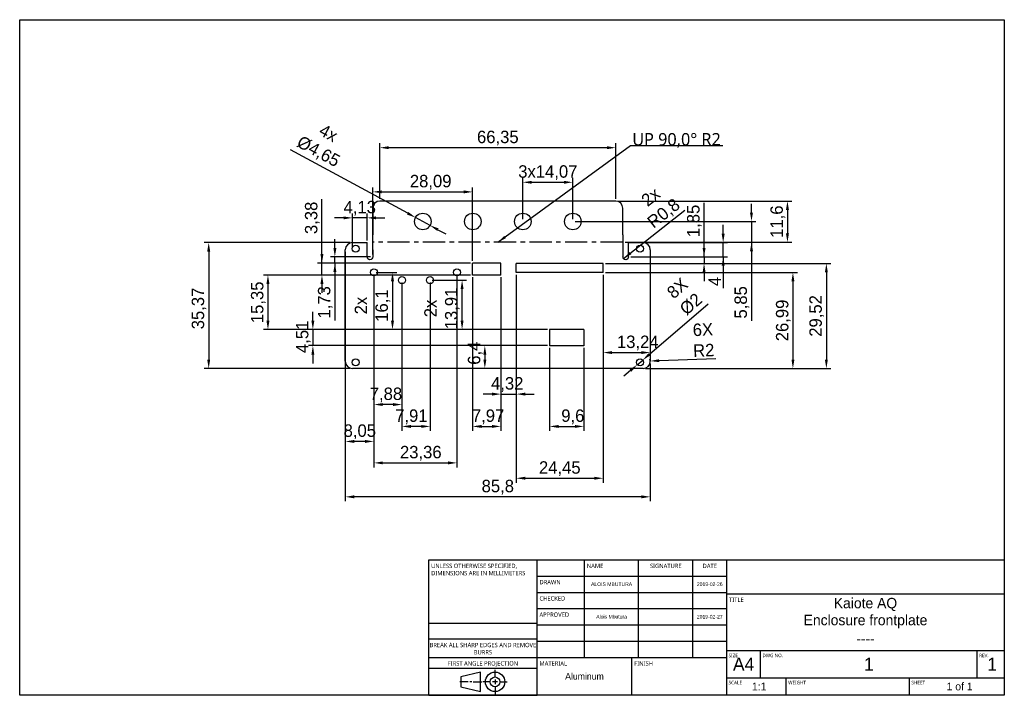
# Model space of a CAD drawing. Extents: x 20 to 297, y 10 to 200.
import ezdxf

# ---------------------------------------------------------------- set-up
doc = ezdxf.new("R2010")
doc.units = 0
doc.header["$LTSCALE"] = 12.7
doc.linetypes.add('CENTER', pattern=[0.787402, 0.492126, -0.098425, 0.098425, -0.098425])
doc.layers.get('DEFPOINTS').update_dxf_attribs({"linetype": 'CONTINUOUS'})
for name, color, linetype in [('ANNOTATION_LINES', 7, 'CONTINUOUS'), ('ANNOTATION_TEXT', 7, 'CONTINUOUS'), ('BORDER_FRAME', 7, 'CONTINUOUS'), ('SHEETMETAL_BEND_LINES_UP', 7, 'CENTER'), ('TITLE_BLOCK', 7, 'CONTINUOUS'), ('VISIBLE', 7, 'CONTINUOUS')]:
    doc.layers.add(name, color=color, linetype=linetype)
doc.styles.add('ONSHAPE-STANDARD', font='NotoSans-Regular.ttf')
doc.styles.add('ONSHAPE-STANDARD-DIMENSION', font='txt')
doc.styles.add('ONSHAPE-STANDARD-FIELDS', font='txt')
doc.dimstyles.new('ONSHAPE-ISO-25$0', dxfattribs={"dimtxt": 3.5, "dimasz": 2.5, "dimexe": 1.25, "dimexo": 0.625, "dimtad": 1, "dimtxsty": 'ONSHAPE-STANDARD-DIMENSION', "dimcen": 2.5, "dimclrd": 7, "dimclre": 7, "dimclrt": 7, "dimadec": 1, "dimazin": 3, "dimtfac": 1, "dimtmove": 0, "dimatfit": 3})
doc.dimstyles.new('ONSHAPE-ISO-25$3', dxfattribs={"dimtxt": 3.5, "dimasz": 2.5, "dimexe": 1.25, "dimexo": 0.625, "dimtad": 1, "dimtxsty": 'ONSHAPE-STANDARD-DIMENSION', "dimcen": 0, "dimclrd": 7, "dimclre": 7, "dimclrt": 7, "dimadec": 1, "dimazin": 3, "dimtfac": 1, "dimtmove": 0, "dimatfit": 3})
doc.dimstyles.new('ONSHAPE-ISO-25$4', dxfattribs={"dimtxt": 3.5, "dimasz": 2.5, "dimexe": 1.25, "dimexo": 0.625, "dimtad": 1, "dimtxsty": 'ONSHAPE-STANDARD-DIMENSION', "dimcen": 0, "dimclrd": 7, "dimclre": 7, "dimclrt": 7, "dimadec": 1, "dimazin": 3, "dimtfac": 1, "dimtmove": 0, "dimatfit": 3})
doc.dimstyles.new('ONSHAPE-ISO-25$7', dxfattribs={"dimtxt": 3.5, "dimasz": 2.5, "dimexe": 1.25, "dimexo": 0.625, "dimtad": 1, "dimtxsty": 'ONSHAPE-STANDARD-DIMENSION', "dimcen": 2.5, "dimclrd": 7, "dimclre": 7, "dimclrt": 7, "dimadec": 1, "dimazin": 3, "dimtfac": 1, "dimtmove": 0, "dimatfit": 3})

# ---------------------------------------------------------------- blocks, each defined once
blk = doc.blocks.new('*D1')
at = {"layer": 'ANNOTATION_TEXT', "color": 7}
for p, q in [((169.09, 107.7), (169.09, 84.37)), ((178.68, 107.7), (178.68, 84.37)), ((171.59, 85.62), (176.18, 85.62))]:
    blk.add_line(p, q, dxfattribs=at)
for points in [[(171.59, 86.03), (171.59, 85.2), (169.09, 85.62)], [(176.18, 85.2), (176.18, 86.03), (178.68, 85.62)]]:
    blk.add_solid(points, dxfattribs=at)
at = {"layer": 'DEFPOINTS', "color": 0}
for p in [(169.09, 108.33), (178.68, 108.33), (178.68, 85.62)]:
    blk.add_point(p, dxfattribs=at)
at = {"layer": 'ANNOTATION_TEXT', "color": 7, "insert": (175.61, 88.32), "char_height": 3.5, "attachment_point": 5, "style": 'ONSHAPE-STANDARD-DIMENSION'}
blk.add_mtext('9,6', dxfattribs=at)
blk = doc.blocks.new('*D2')
at = {"layer": 'ANNOTATION_TEXT', "color": 7}
for p, q in [((159.71, 128.29), (159.71, 69.79)), ((184.17, 128.29), (184.17, 69.79)), ((162.21, 71.04), (181.67, 71.04))]:
    blk.add_line(p, q, dxfattribs=at)
for points in [[(162.21, 71.46), (162.21, 70.63), (159.71, 71.04)], [(181.67, 70.63), (181.67, 71.46), (184.17, 71.04)]]:
    blk.add_solid(points, dxfattribs=at)
at = {"layer": 'DEFPOINTS', "color": 0}
for p in [(159.71, 128.91), (184.17, 128.91), (184.17, 71.04)]:
    blk.add_point(p, dxfattribs=at)
at = {"layer": 'ANNOTATION_TEXT', "color": 7, "insert": (171.94, 73.75), "char_height": 3.5, "attachment_point": 5, "style": 'ONSHAPE-STANDARD-DIMENSION'}
blk.add_mtext('24,45', dxfattribs=at)
blk = doc.blocks.new('*D3')
at = {"layer": 'ANNOTATION_TEXT', "color": 7}
for p, q in [((147.42, 127.56), (147.42, 84.37)), ((155.39, 127.56), (155.39, 84.37)), ((149.92, 85.62), (152.89, 85.62))]:
    blk.add_line(p, q, dxfattribs=at)
for points in [[(149.92, 86.03), (149.92, 85.2), (147.42, 85.62)], [(152.89, 85.2), (152.89, 86.03), (155.39, 85.62)]]:
    blk.add_solid(points, dxfattribs=at)
at = {"layer": 'DEFPOINTS', "color": 0}
for p in [(147.42, 128.19), (155.39, 128.19), (155.39, 85.62)]:
    blk.add_point(p, dxfattribs=at)
at = {"layer": 'ANNOTATION_TEXT', "color": 7, "insert": (151.78, 88.32), "char_height": 3.5, "attachment_point": 5, "style": 'ONSHAPE-STANDARD-DIMENSION'}
blk.add_mtext('7,97', dxfattribs=at)
blk = doc.blocks.new('*D4')
at = {"layer": 'ANNOTATION_TEXT', "color": 7}
for p, q in [((111.61, 103.3), (111.61, 64.57)), ((197.41, 103.3), (197.41, 64.57)), ((194.91, 65.82), (114.11, 65.82))]:
    blk.add_line(p, q, dxfattribs=at)
for points in [[(114.11, 66.24), (114.11, 65.4), (111.61, 65.82)], [(194.91, 65.4), (194.91, 66.24), (197.41, 65.82)]]:
    blk.add_solid(points, dxfattribs=at)
at = {"layer": 'DEFPOINTS', "color": 0}
for p in [(111.61, 103.93), (197.41, 103.93), (111.61, 65.82)]:
    blk.add_point(p, dxfattribs=at)
at = {"layer": 'ANNOTATION_TEXT', "color": 7, "insert": (154.51, 68.53), "char_height": 3.5, "attachment_point": 5, "style": 'ONSHAPE-STANDARD-DIMENSION'}
blk.add_mtext('85,8', dxfattribs=at)
blk = doc.blocks.new('*D5')
at = {"layer": 'ANNOTATION_TEXT', "color": 7}
for p, q in [((197.17, 105.91), (213.69, 120.05)), ((193.75, 102.98), (195.27, 104.28)), ((191.85, 101.35), (189.95, 99.73))]:
    blk.add_line(p, q, dxfattribs=at)
for points in [[(196.9, 106.22), (197.44, 105.59), (195.27, 104.28)], [(192.12, 101.04), (191.58, 101.67), (193.75, 102.98)]]:
    blk.add_solid(points, dxfattribs=at)
at = {"layer": 'DEFPOINTS', "color": 0}
for p in [(193.75, 102.98), (195.27, 104.28)]:
    blk.add_point(p, dxfattribs=at)
at = {"layer": 'ANNOTATION_TEXT', "color": 7, "insert": (206.95, 122.23), "char_height": 3.5, "attachment_point": 5, "rotation": 40.5843, "style": 'ONSHAPE-STANDARD-DIMENSION'}
blk.add_mtext('8X\\P%%c2', dxfattribs=at)
blk = doc.blocks.new('*D6')
at = {"layer": 'ANNOTATION_TEXT', "color": 7}
blk.add_line((199.91, 104.11), (215.84, 104.75), dxfattribs=at)
blk.add_arc((195.41, 103.93), 2, 0, 17.3489, dxfattribs=at)
blk.add_solid([(199.89, 104.53), (199.92, 103.69), (197.41, 104.01)], dxfattribs=at)
at = {"layer": 'DEFPOINTS', "color": 0}
for p in [(195.41, 103.93), (197.41, 104.01)]:
    blk.add_point(p, dxfattribs=at)
at = {"layer": 'ANNOTATION_TEXT', "color": 7, "insert": (212.32, 109.94), "char_height": 3.5, "attachment_point": 5, "rotation": 2.3058, "style": 'ONSHAPE-STANDARD-DIMENSION'}
blk.add_mtext('6X\\PR2', dxfattribs=at)
blk = doc.blocks.new('*D7')
at = {"layer": 'ANNOTATION_TEXT', "color": 7}
for p, q in [((105.03, 131.57), (105.03, 149.5)), ((105.03, 134.07), (105.03, 136.57)), ((146.8, 131.57), (103.78, 131.57)), ((105.03, 128.19), (105.03, 131.57)), ((146.8, 128.19), (103.78, 128.19)), ((105.03, 125.69), (105.03, 123.19))]:
    blk.add_line(p, q, dxfattribs=at)
for points in [[(104.62, 134.07), (105.45, 134.07), (105.03, 131.57)], [(105.45, 125.69), (104.62, 125.69), (105.03, 128.19)]]:
    blk.add_solid(points, dxfattribs=at)
at = {"layer": 'DEFPOINTS', "color": 0}
for p in [(105.03, 131.57), (147.42, 131.57), (147.42, 128.19)]:
    blk.add_point(p, dxfattribs=at)
at = {"layer": 'ANNOTATION_TEXT', "color": 7, "insert": (102.32, 144.27), "char_height": 3.5, "attachment_point": 5, "rotation": 90, "style": 'ONSHAPE-STANDARD-DIMENSION'}
blk.add_mtext('3,38', dxfattribs=at)
blk = doc.blocks.new('*D8')
at = {"layer": 'ANNOTATION_TEXT', "color": 7}
for p, q in [((112.99, 137.3), (71.92, 137.3)), ((73.17, 134.8), (73.17, 104.43)), ((112.99, 101.93), (71.92, 101.93))]:
    blk.add_line(p, q, dxfattribs=at)
for points in [[(73.59, 134.8), (72.75, 134.8), (73.17, 137.3)], [(72.75, 104.43), (73.59, 104.43), (73.17, 101.93)]]:
    blk.add_solid(points, dxfattribs=at)
at = {"layer": 'DEFPOINTS', "color": 0}
for p in [(113.61, 137.3), (73.17, 101.93), (113.61, 101.93)]:
    blk.add_point(p, dxfattribs=at)
at = {"layer": 'ANNOTATION_TEXT', "color": 7, "insert": (70.46, 118.78), "char_height": 3.5, "attachment_point": 5, "rotation": 90, "style": 'ONSHAPE-STANDARD-DIMENSION'}
blk.add_mtext('35,37', dxfattribs=at)
blk = doc.blocks.new('*D9')
at = {"layer": 'ANNOTATION_TEXT', "color": 7}
for p, q in [((121.34, 149.63), (121.34, 165.25)), ((185.18, 164), (123.84, 164)), ((187.68, 149.63), (187.68, 165.25))]:
    blk.add_line(p, q, dxfattribs=at)
for points in [[(123.84, 164.42), (123.84, 163.59), (121.34, 164)], [(185.18, 163.59), (185.18, 164.42), (187.68, 164)]]:
    blk.add_solid(points, dxfattribs=at)
at = {"layer": 'DEFPOINTS', "color": 0}
for p in [(121.34, 164), (121.34, 149), (187.68, 149)]:
    blk.add_point(p, dxfattribs=at)
at = {"layer": 'ANNOTATION_TEXT', "color": 7, "insert": (154.51, 166.71), "char_height": 3.5, "attachment_point": 5, "style": 'ONSHAPE-STANDARD-DIMENSION'}
blk.add_mtext('66,35', dxfattribs=at)
blk = doc.blocks.new('*D10')
at = {"layer": 'ANNOTATION_TEXT', "color": 7}
for p, q in [((129.16, 145.55), (96.2, 163.41)), ((135.45, 142.14), (131.36, 144.36)), ((137.65, 140.95), (139.85, 139.76))]:
    blk.add_line(p, q, dxfattribs=at)
for points in [[(128.97, 145.18), (129.36, 145.92), (131.36, 144.36)], [(137.85, 141.32), (137.45, 140.59), (135.45, 142.14)]]:
    blk.add_solid(points, dxfattribs=at)
at = {"layer": 'DEFPOINTS', "color": 0}
for p in [(131.36, 144.36), (135.45, 142.14)]:
    blk.add_point(p, dxfattribs=at)
at = {"layer": 'ANNOTATION_TEXT', "color": 7, "insert": (105.34, 165.3), "char_height": 3.5, "attachment_point": 5, "rotation": 331.5415, "style": 'ONSHAPE-STANDARD-DIMENSION'}
blk.add_mtext('4x\\P%%c4,65', dxfattribs=at)
blk = doc.blocks.new('*D11')
at = {"layer": 'ANNOTATION_TEXT', "color": 7}
for p, q in [((188.31, 149), (237.24, 149)), ((235.99, 146.5), (235.99, 139.9)), ((190.31, 137.4), (237.24, 137.4))]:
    blk.add_line(p, q, dxfattribs=at)
for points in [[(236.41, 146.5), (235.58, 146.5), (235.99, 149)], [(235.58, 139.9), (236.41, 139.9), (235.99, 137.4)]]:
    blk.add_solid(points, dxfattribs=at)
at = {"layer": 'DEFPOINTS', "color": 0}
for p in [(187.68, 149), (189.68, 137.4), (235.99, 137.4)]:
    blk.add_point(p, dxfattribs=at)
at = {"layer": 'ANNOTATION_TEXT', "color": 7, "insert": (233.28, 143.2), "char_height": 3.5, "attachment_point": 5, "rotation": 90, "style": 'ONSHAPE-STANDARD-DIMENSION'}
blk.add_mtext('11,6', dxfattribs=at)
blk = doc.blocks.new('*D12')
at = {"layer": 'ANNOTATION_TEXT', "color": 7}
for p, q in [((102.48, 115.34), (102.48, 117.84)), ((168.46, 112.84), (101.23, 112.84)), ((102.48, 112.84), (102.48, 108.33)), ((168.46, 108.33), (101.23, 108.33)), ((102.48, 105.83), (102.48, 103.33))]:
    blk.add_line(p, q, dxfattribs=at)
for points in [[(102.06, 115.34), (102.89, 115.34), (102.48, 112.84)], [(102.89, 105.83), (102.06, 105.83), (102.48, 108.33)]]:
    blk.add_solid(points, dxfattribs=at)
at = {"layer": 'DEFPOINTS', "color": 0}
for p in [(169.09, 112.84), (102.48, 108.33), (169.09, 108.33)]:
    blk.add_point(p, dxfattribs=at)
at = {"layer": 'ANNOTATION_TEXT', "color": 7, "insert": (99.79, 110.81), "char_height": 3.5, "attachment_point": 5, "rotation": 90, "style": 'ONSHAPE-STANDARD-DIMENSION'}
blk.add_mtext('4,51', dxfattribs=at)
blk = doc.blocks.new('*D13')
at = {"layer": 'ANNOTATION_TEXT', "color": 7}
for p, q in [((217.91, 139.8), (217.91, 142.3)), ((191.9, 137.3), (219.16, 137.3)), ((217.91, 133.3), (217.91, 137.3)), ((191.9, 133.3), (219.16, 133.3)), ((217.91, 133.3), (217.91, 124.46)), ((217.91, 130.8), (217.91, 128.3))]:
    blk.add_line(p, q, dxfattribs=at)
for points in [[(217.49, 139.8), (218.33, 139.8), (217.91, 137.3)], [(218.33, 130.8), (217.49, 130.8), (217.91, 133.3)]]:
    blk.add_solid(points, dxfattribs=at)
at = {"layer": 'DEFPOINTS', "color": 0}
for p in [(191.28, 137.3), (217.91, 137.3), (191.28, 133.3)]:
    blk.add_point(p, dxfattribs=at)
at = {"layer": 'ANNOTATION_TEXT', "color": 7, "insert": (215.53, 126.38), "char_height": 3.5, "attachment_point": 5, "rotation": 90, "style": 'ONSHAPE-STANDARD-DIMENSION'}
blk.add_mtext('4', dxfattribs=at)
blk = doc.blocks.new('*D14')
at = {"layer": 'ANNOTATION_TEXT', "color": 7}
blk.add_line((189.86, 132.8), (207.11, 146.44), dxfattribs=at)
blk.add_solid([(191.56, 134.68), (192.08, 134.03), (189.86, 132.8)], dxfattribs=at)
at = {"layer": 'DEFPOINTS', "color": 0}
for p in [(190.48, 133.3), (189.86, 132.8)]:
    blk.add_point(p, dxfattribs=at)
at = {"layer": 'ANNOTATION_TEXT', "color": 7, "insert": (199.51, 147.63), "char_height": 3.5, "attachment_point": 5, "rotation": 38.3271, "style": 'ONSHAPE-STANDARD-DIMENSION'}
blk.add_mtext('2x\\PR0,8', dxfattribs=at)
blk = doc.blocks.new('*D15')
at = {"layer": 'ANNOTATION_TEXT', "color": 7}
for p, q in [((111.11, 144.27), (108.61, 144.27)), ((113.61, 135.92), (113.61, 145.52)), ((117.74, 144.27), (113.61, 144.27)), ((117.74, 137.92), (117.74, 145.52)), ((120.24, 144.27), (122.74, 144.27))]:
    blk.add_line(p, q, dxfattribs=at)
for points in [[(111.11, 143.85), (111.11, 144.68), (113.61, 144.27)], [(120.24, 144.68), (120.24, 143.85), (117.74, 144.27)]]:
    blk.add_solid(points, dxfattribs=at)
at = {"layer": 'DEFPOINTS', "color": 0}
for p in [(113.61, 144.27), (117.74, 137.3), (113.61, 135.3)]:
    blk.add_point(p, dxfattribs=at)
at = {"layer": 'ANNOTATION_TEXT', "color": 7, "insert": (115.68, 146.97), "char_height": 3.5, "attachment_point": 5, "style": 'ONSHAPE-STANDARD-DIMENSION'}
blk.add_mtext('4,13', dxfattribs=at)
blk = doc.blocks.new('*D16')
at = {"layer": 'ANNOTATION_TEXT', "color": 7}
for p, q in [((225.88, 145.75), (225.88, 148.25)), ((176.24, 143.25), (227.13, 143.25)), ((225.88, 143.25), (225.88, 137.4)), ((190.31, 137.4), (227.13, 137.4)), ((225.88, 137.4), (225.88, 115.34)), ((225.88, 134.9), (225.88, 132.4))]:
    blk.add_line(p, q, dxfattribs=at)
for points in [[(225.46, 145.75), (226.29, 145.75), (225.88, 143.25)], [(226.29, 134.9), (225.46, 134.9), (225.88, 137.4)]]:
    blk.add_solid(points, dxfattribs=at)
at = {"layer": 'DEFPOINTS', "color": 0}
for p in [(175.61, 143.25), (189.68, 137.4), (225.88, 137.4)]:
    blk.add_point(p, dxfattribs=at)
at = {"layer": 'ANNOTATION_TEXT', "color": 7, "insert": (223.17, 120.51), "char_height": 3.5, "attachment_point": 5, "rotation": 90, "style": 'ONSHAPE-STANDARD-DIMENSION'}
blk.add_mtext('5,85', dxfattribs=at)
blk = doc.blocks.new('*D17')
at = {"layer": 'ANNOTATION_TEXT', "color": 7}
for p, q in [((168.46, 108.33), (149.61, 108.33)), ((150.86, 105.83), (150.86, 104.43)), ((194.79, 101.93), (149.61, 101.93))]:
    blk.add_line(p, q, dxfattribs=at)
for points in [[(151.28, 105.83), (150.44, 105.83), (150.86, 108.33)], [(150.44, 104.43), (151.28, 104.43), (150.86, 101.93)]]:
    blk.add_solid(points, dxfattribs=at)
at = {"layer": 'DEFPOINTS', "color": 0}
for p in [(169.09, 108.33), (150.86, 101.93), (195.41, 101.93)]:
    blk.add_point(p, dxfattribs=at)
at = {"layer": 'ANNOTATION_TEXT', "color": 7, "insert": (148.15, 106.21), "char_height": 3.5, "attachment_point": 5, "rotation": 90, "style": 'ONSHAPE-STANDARD-DIMENSION'}
blk.add_mtext('6,4', dxfattribs=at)
blk = doc.blocks.new('*D18')
at = {"layer": 'ANNOTATION_TEXT', "color": 7}
for p, q in [((146.8, 128.19), (88.59, 128.19)), ((89.84, 125.69), (89.84, 115.34)), ((168.46, 112.84), (88.59, 112.84))]:
    blk.add_line(p, q, dxfattribs=at)
for points in [[(90.26, 125.69), (89.42, 125.69), (89.84, 128.19)], [(89.42, 115.34), (90.26, 115.34), (89.84, 112.84)]]:
    blk.add_solid(points, dxfattribs=at)
at = {"layer": 'DEFPOINTS', "color": 0}
for p in [(147.42, 128.19), (89.84, 112.84), (169.09, 112.84)]:
    blk.add_point(p, dxfattribs=at)
at = {"layer": 'ANNOTATION_TEXT', "color": 7, "insert": (87.13, 120.51), "char_height": 3.5, "attachment_point": 5, "rotation": 90, "style": 'ONSHAPE-STANDARD-DIMENSION'}
blk.add_mtext('15,35', dxfattribs=at)
blk = doc.blocks.new('*D19')
at = {"layer": 'ANNOTATION_TEXT', "color": 7}
for p, q in [((184.79, 128.91), (238.78, 128.91)), ((237.53, 126.41), (237.53, 104.43)), ((196.04, 101.93), (238.78, 101.93))]:
    blk.add_line(p, q, dxfattribs=at)
for points in [[(237.95, 126.41), (237.12, 126.41), (237.53, 128.91)], [(237.12, 104.43), (237.95, 104.43), (237.53, 101.93)]]:
    blk.add_solid(points, dxfattribs=at)
at = {"layer": 'DEFPOINTS', "color": 0}
for p in [(184.17, 128.91), (195.41, 101.93), (237.53, 101.93)]:
    blk.add_point(p, dxfattribs=at)
at = {"layer": 'ANNOTATION_TEXT', "color": 7, "insert": (234.83, 115.42), "char_height": 3.5, "attachment_point": 5, "rotation": 90, "style": 'ONSHAPE-STANDARD-DIMENSION'}
blk.add_mtext('26,99', dxfattribs=at)
blk = doc.blocks.new('*D20')
at = {"layer": 'ANNOTATION_TEXT', "color": 7}
for p, q in [((184.79, 131.45), (248.19, 131.45)), ((246.94, 128.95), (246.94, 104.43)), ((196.04, 101.93), (248.19, 101.93))]:
    blk.add_line(p, q, dxfattribs=at)
for points in [[(247.36, 128.95), (246.52, 128.95), (246.94, 131.45)], [(246.52, 104.43), (247.36, 104.43), (246.94, 101.93)]]:
    blk.add_solid(points, dxfattribs=at)
at = {"layer": 'DEFPOINTS', "color": 0}
for p in [(184.17, 131.45), (195.41, 101.93), (246.94, 101.93)]:
    blk.add_point(p, dxfattribs=at)
at = {"layer": 'ANNOTATION_TEXT', "color": 7, "insert": (244.23, 116.69), "char_height": 3.5, "attachment_point": 5, "rotation": 90, "style": 'ONSHAPE-STANDARD-DIMENSION'}
blk.add_mtext('29,52', dxfattribs=at)
blk = doc.blocks.new('*D21')
at = {"layer": 'ANNOTATION_TEXT', "color": 7}
for p, q in [((212.53, 133.3), (212.53, 148.52)), ((212.53, 135.8), (212.53, 138.3)), ((191.9, 133.3), (213.78, 133.3)), ((212.53, 133.3), (212.53, 131.45)), ((184.79, 131.45), (213.78, 131.45)), ((212.53, 128.95), (212.53, 126.45))]:
    blk.add_line(p, q, dxfattribs=at)
for points in [[(212.12, 135.8), (212.95, 135.8), (212.53, 133.3)], [(212.95, 128.95), (212.12, 128.95), (212.53, 131.45)]]:
    blk.add_solid(points, dxfattribs=at)
at = {"layer": 'DEFPOINTS', "color": 0}
for p in [(191.28, 133.3), (184.17, 131.45), (212.53, 131.45)]:
    blk.add_point(p, dxfattribs=at)
at = {"layer": 'ANNOTATION_TEXT', "color": 7, "insert": (209.83, 143.41), "char_height": 3.5, "attachment_point": 5, "rotation": 90, "style": 'ONSHAPE-STANDARD-DIMENSION'}
blk.add_mtext('1,85', dxfattribs=at)
blk = doc.blocks.new('*D22')
at = {"layer": 'ANNOTATION_TEXT', "color": 7}
for p, q in [((119.34, 133.92), (119.34, 152.83)), ((147.42, 132.19), (147.42, 152.83)), ((121.84, 151.58), (144.92, 151.58))]:
    blk.add_line(p, q, dxfattribs=at)
for points in [[(121.84, 152), (121.84, 151.16), (119.34, 151.58)], [(144.92, 151.16), (144.92, 152), (147.42, 151.58)]]:
    blk.add_solid(points, dxfattribs=at)
at = {"layer": 'DEFPOINTS', "color": 0}
for p in [(147.42, 151.58), (119.34, 133.3), (147.42, 131.57)]:
    blk.add_point(p, dxfattribs=at)
at = {"layer": 'ANNOTATION_TEXT', "color": 7, "insert": (135.62, 154.29), "char_height": 3.5, "attachment_point": 5, "style": 'ONSHAPE-STANDARD-DIMENSION'}
blk.add_mtext('28,09', dxfattribs=at)
blk = doc.blocks.new('*D23')
at = {"layer": 'ANNOTATION_TEXT', "color": 7}
for p, q in [((108.67, 135.8), (108.67, 138.3)), ((118.71, 133.3), (107.42, 133.3)), ((108.67, 131.57), (108.67, 133.3)), ((146.8, 131.57), (107.42, 131.57)), ((108.67, 131.57), (108.67, 115.4)), ((108.67, 129.07), (108.67, 126.57))]:
    blk.add_line(p, q, dxfattribs=at)
for points in [[(108.26, 135.8), (109.09, 135.8), (108.67, 133.3)], [(109.09, 129.07), (108.26, 129.07), (108.67, 131.57)]]:
    blk.add_solid(points, dxfattribs=at)
at = {"layer": 'DEFPOINTS', "color": 0}
for p in [(108.67, 133.3), (119.34, 133.3), (147.42, 131.57)]:
    blk.add_point(p, dxfattribs=at)
at = {"layer": 'ANNOTATION_TEXT', "color": 7, "insert": (105.97, 120.51), "char_height": 3.5, "attachment_point": 5, "rotation": 90, "style": 'ONSHAPE-STANDARD-DIMENSION'}
blk.add_mtext('1,73', dxfattribs=at)
blk = doc.blocks.new('*D24')
at = {"layer": 'ANNOTATION_TEXT', "color": 7}
for p, q in [((161.54, 143.88), (161.54, 155.53)), ((175.61, 143.88), (175.61, 155.53)), ((164.04, 154.28), (173.11, 154.28))]:
    blk.add_line(p, q, dxfattribs=at)
for points in [[(164.04, 154.69), (164.04, 153.86), (161.54, 154.28)], [(173.11, 153.86), (173.11, 154.69), (175.61, 154.28)]]:
    blk.add_solid(points, dxfattribs=at)
at = {"layer": 'DEFPOINTS', "color": 0}
for p in [(175.61, 154.28), (161.54, 143.25), (175.61, 143.25)]:
    blk.add_point(p, dxfattribs=at)
at = {"layer": 'ANNOTATION_TEXT', "color": 7, "insert": (168.58, 156.99), "char_height": 3.5, "attachment_point": 5, "style": 'ONSHAPE-STANDARD-DIMENSION'}
blk.add_mtext('3x14,07', dxfattribs=at)
blk = doc.blocks.new('*D25')
at = {"layer": 'ANNOTATION_TEXT', "color": 7}
for p, q in [((197.41, 134.67), (197.41, 105.13)), ((184.17, 128.29), (184.17, 105.13)), ((186.67, 106.38), (194.91, 106.38))]:
    blk.add_line(p, q, dxfattribs=at)
for points in [[(186.67, 106.8), (186.67, 105.97), (184.17, 106.38)], [(194.91, 105.97), (194.91, 106.8), (197.41, 106.38)]]:
    blk.add_solid(points, dxfattribs=at)
at = {"layer": 'DEFPOINTS', "color": 0}
for p in [(197.41, 135.3), (184.17, 128.91), (197.41, 106.38)]:
    blk.add_point(p, dxfattribs=at)
at = {"layer": 'ANNOTATION_TEXT', "color": 7, "insert": (193.88, 109.09), "char_height": 3.5, "attachment_point": 5, "style": 'ONSHAPE-STANDARD-DIMENSION'}
blk.add_mtext('13,24', dxfattribs=at)
blk = doc.blocks.new('*D26')
at = {"layer": 'ANNOTATION_TEXT', "color": 7}
for p, q in [((136.07, 126.75), (145.71, 126.75)), ((144.46, 115.34), (144.46, 124.25)), ((168.46, 112.84), (143.21, 112.84))]:
    blk.add_line(p, q, dxfattribs=at)
for points in [[(144.87, 124.25), (144.04, 124.25), (144.46, 126.75)], [(144.04, 115.34), (144.87, 115.34), (144.46, 112.84)]]:
    blk.add_solid(points, dxfattribs=at)
at = {"layer": 'DEFPOINTS', "color": 0}
for p in [(135.45, 126.75), (144.46, 126.75), (169.09, 112.84)]:
    blk.add_point(p, dxfattribs=at)
at = {"layer": 'ANNOTATION_TEXT', "color": 7, "insert": (138.81, 118.78), "char_height": 3.5, "attachment_point": 5, "rotation": 90, "style": 'ONSHAPE-STANDARD-DIMENSION'}
blk.add_mtext('2x\\P13,91', dxfattribs=at)
blk = doc.blocks.new('*D27')
at = {"layer": 'ANNOTATION_TEXT', "color": 7}
for p, q in [((120.29, 128.94), (126.13, 128.94)), ((124.88, 126.44), (124.88, 115.34)), ((168.46, 112.84), (123.63, 112.84))]:
    blk.add_line(p, q, dxfattribs=at)
for points in [[(125.3, 126.44), (124.47, 126.44), (124.88, 128.94)], [(124.47, 115.34), (125.3, 115.34), (124.88, 112.84)]]:
    blk.add_solid(points, dxfattribs=at)
at = {"layer": 'DEFPOINTS', "color": 0}
for p in [(119.66, 128.94), (124.88, 112.84), (169.09, 112.84)]:
    blk.add_point(p, dxfattribs=at)
at = {"layer": 'ANNOTATION_TEXT', "color": 7, "insert": (119.24, 119.6), "char_height": 3.5, "attachment_point": 5, "rotation": 90, "style": 'ONSHAPE-STANDARD-DIMENSION'}
blk.add_mtext('2x\\P16,1', dxfattribs=at)
blk = doc.blocks.new('*D28')
at = {"layer": 'ANNOTATION_TEXT', "color": 7}
for p, q in [((127.54, 126.12), (127.54, 84.37)), ((135.45, 126.12), (135.45, 84.37)), ((132.95, 85.62), (130.04, 85.62))]:
    blk.add_line(p, q, dxfattribs=at)
for points in [[(130.04, 86.03), (130.04, 85.2), (127.54, 85.62)], [(132.95, 85.2), (132.95, 86.03), (135.45, 85.62)]]:
    blk.add_solid(points, dxfattribs=at)
at = {"layer": 'DEFPOINTS', "color": 0}
for p in [(127.54, 126.75), (135.45, 126.75), (127.54, 85.62)]:
    blk.add_point(p, dxfattribs=at)
at = {"layer": 'ANNOTATION_TEXT', "color": 7, "insert": (130.19, 88.32), "char_height": 3.5, "attachment_point": 5, "style": 'ONSHAPE-STANDARD-DIMENSION'}
blk.add_mtext('7,91', dxfattribs=at)
blk = doc.blocks.new('*D29')
at = {"layer": 'ANNOTATION_TEXT', "color": 7}
for p, q in [((119.66, 128.31), (119.66, 74.11)), ((143.02, 128.31), (143.02, 74.11)), ((122.16, 75.36), (140.52, 75.36))]:
    blk.add_line(p, q, dxfattribs=at)
for points in [[(122.16, 75.78), (122.16, 74.94), (119.66, 75.36)], [(140.52, 74.94), (140.52, 75.78), (143.02, 75.36)]]:
    blk.add_solid(points, dxfattribs=at)
at = {"layer": 'DEFPOINTS', "color": 0}
for p in [(119.66, 128.94), (143.02, 128.94), (143.02, 75.36)]:
    blk.add_point(p, dxfattribs=at)
at = {"layer": 'ANNOTATION_TEXT', "color": 7, "insert": (132.84, 78.07), "char_height": 3.5, "attachment_point": 5, "style": 'ONSHAPE-STANDARD-DIMENSION'}
blk.add_mtext('23,36', dxfattribs=at)
blk = doc.blocks.new('*D30')
at = {"layer": 'ANNOTATION_TEXT', "color": 7}
for p, q in [((119.66, 128.31), (119.66, 90.52)), ((127.54, 126.12), (127.54, 90.52)), ((125.04, 91.77), (122.16, 91.77))]:
    blk.add_line(p, q, dxfattribs=at)
for points in [[(122.16, 92.19), (122.16, 91.35), (119.66, 91.77)], [(125.04, 91.35), (125.04, 92.19), (127.54, 91.77)]]:
    blk.add_solid(points, dxfattribs=at)
at = {"layer": 'DEFPOINTS', "color": 0}
for p in [(119.66, 128.94), (127.54, 126.75), (119.66, 91.77)]:
    blk.add_point(p, dxfattribs=at)
at = {"layer": 'ANNOTATION_TEXT', "color": 7, "insert": (123.04, 94.48), "char_height": 3.5, "attachment_point": 5, "style": 'ONSHAPE-STANDARD-DIMENSION'}
blk.add_mtext('7,88', dxfattribs=at)
blk = doc.blocks.new('*D31')
at = {"layer": 'ANNOTATION_TEXT', "color": 7}
for p, q in [((155.39, 127.56), (155.39, 93.46)), ((159.71, 128.29), (159.71, 93.46)), ((152.89, 94.71), (150.39, 94.71)), ((155.39, 94.71), (159.71, 94.71)), ((162.21, 94.71), (164.71, 94.71))]:
    blk.add_line(p, q, dxfattribs=at)
for points in [[(152.89, 94.29), (152.89, 95.12), (155.39, 94.71)], [(162.21, 95.12), (162.21, 94.29), (159.71, 94.71)]]:
    blk.add_solid(points, dxfattribs=at)
at = {"layer": 'DEFPOINTS', "color": 0}
for p in [(155.39, 128.19), (159.71, 128.91), (159.71, 94.71)]:
    blk.add_point(p, dxfattribs=at)
at = {"layer": 'ANNOTATION_TEXT', "color": 7, "insert": (157.16, 97.41), "char_height": 3.5, "attachment_point": 5, "style": 'ONSHAPE-STANDARD-DIMENSION'}
blk.add_mtext('4,32', dxfattribs=at)
blk = doc.blocks.new('*D32')
at = {"layer": 'ANNOTATION_TEXT', "color": 7}
for p, q in [((111.61, 134.67), (111.61, 80.15)), ((119.66, 128.31), (119.66, 80.15)), ((117.16, 81.4), (114.11, 81.4))]:
    blk.add_line(p, q, dxfattribs=at)
for points in [[(114.11, 81.81), (114.11, 80.98), (111.61, 81.4)], [(117.16, 80.98), (117.16, 81.81), (119.66, 81.4)]]:
    blk.add_solid(points, dxfattribs=at)
at = {"layer": 'DEFPOINTS', "color": 0}
for p in [(111.61, 135.3), (119.66, 128.94), (111.61, 81.4)]:
    blk.add_point(p, dxfattribs=at)
at = {"layer": 'ANNOTATION_TEXT', "color": 7, "insert": (115.68, 84.11), "char_height": 3.5, "attachment_point": 5, "style": 'ONSHAPE-STANDARD-DIMENSION'}
blk.add_mtext('8,05', dxfattribs=at)

msp = doc.modelspace()

# ---------------------------------------------------------------- linework, layer by layer
at = {"layer": 'BORDER_FRAME'}
for p, q in [((20, 10), (20, 200)), ((20, 200), (297, 200)), ((297, 200), (297, 10)), ((297, 10), (20, 10))]:
    msp.add_line(p, q, dxfattribs=at)
at = {"layer": 'SHEETMETAL_BEND_LINES_UP', "color": 7, "linetype": 'CONTINUOUS'}
msp.add_line((191.8, 164.627), (217.773, 164.627), dxfattribs=at)
at = {"layer": 'SHEETMETAL_BEND_LINES_UP'}
msp.add_line((189.684, 137.4), (119.337, 137.4), dxfattribs=at)
at = {"layer": 'TITLE_BLOCK'}
for p, q in [((135.075, 10), (135.075, 48.1)), ((135.075, 48.1), (165.555, 48.1)), ((165.555, 10), (165.555, 48.1)), ((165.555, 48.1), (218.895, 48.1)), ((178.89, 20.668), (178.89, 48.1)), ((194.13, 20.668), (194.13, 48.1)), ((209.37, 20.668), (209.37, 48.1)), ((218.895, 10), (218.895, 48.1)), ((218.895, 48.1), (297, 48.1)), ((165.555, 43.528), (218.895, 43.528)), ((165.555, 38.956), (218.895, 38.956)), ((218.895, 38.575), (297, 38.575)), ((165.555, 34.384), (218.895, 34.384)), ((135.075, 30.269), (165.555, 30.269)), ((165.555, 29.812), (218.895, 29.812)), ((135.075, 25.85), (165.555, 25.85)), ((165.555, 25.24), (218.895, 25.24)), ((218.895, 22.573), (297, 22.573)), ((228.42, 14.953), (228.42, 22.573)), ((289.38, 14.953), (289.38, 22.573)), ((135.075, 20.668), (165.555, 20.668)), ((165.555, 20.668), (218.895, 20.668)), ((192.225, 10), (192.225, 20.668)), ((135.075, 17.62), (165.555, 17.62)), ((153.744, 15.151), (153.744, 17.209)), ((149.629, 16.523), (144.143, 15.151)), ((144.143, 15.151), (144.143, 12.408)), ((149.629, 11.036), (149.629, 16.523)), ((153.744, 14.465), (153.744, 13.094)), ((218.895, 14.953), (297, 14.953)), ((235.659, 10), (235.659, 14.953)), ((270.33, 10), (270.33, 14.953)), ((146.2, 13.78), (143.8, 13.78)), ((144.143, 12.408), (149.629, 11.036)), ((147.16, 13.78), (146.612, 13.78)), ((147.572, 13.78), (149.972, 13.78)), ((152.372, 13.78), (150.315, 13.78)), ((154.43, 13.78), (153.058, 13.78)), ((153.744, 12.408), (153.744, 10.351)), ((155.116, 13.78), (157.173, 13.78)), ((135.075, 10), (165.555, 10))]:
    msp.add_line(p, q, dxfattribs=at)
for radius in [2.743, 1.372]:
    msp.add_circle((153.744, 13.78), radius, dxfattribs=at)
at = {"layer": 'VISIBLE'}
for p, q in [((119.337, 147.001), (119.337, 139.501)), ((187.684, 149.001), (121.337, 149.001)), ((189.684, 139.501), (189.684, 147.001)), ((119.337, 135.299), (119.337, 139.501)), ((189.684, 139.501), (189.684, 135.299)), ((113.61, 137.299), (117.743, 137.299)), ((117.743, 133.299), (117.743, 137.299)), ((191.278, 133.299), (191.278, 137.299)), ((191.278, 137.299), (195.41, 137.299)), ((111.61, 103.929), (111.61, 135.299)), ((119.337, 135.299), (119.337, 133.299)), ((189.684, 135.299), (189.684, 133.299)), ((197.41, 135.299), (197.41, 103.929)), ((155.395, 131.568), (147.425, 131.568)), ((147.425, 128.188), (147.425, 131.568)), ((155.395, 128.188), (155.395, 131.568)), ((159.713, 128.914), (159.713, 131.448)), ((184.167, 131.448), (159.713, 131.448)), ((184.167, 128.914), (184.167, 131.448)), ((155.395, 128.188), (147.425, 128.188)), ((184.167, 128.914), (159.713, 128.914)), ((169.087, 112.841), (169.087, 108.327)), ((178.685, 112.841), (169.087, 112.841)), ((178.685, 112.841), (178.685, 108.327)), ((178.685, 108.327), (169.087, 108.327)), ((195.41, 101.929), (113.61, 101.929))]:
    msp.add_line(p, q, dxfattribs=at)
for centre, radius in [((133.406, 143.251), 2.325), ((147.475, 143.251), 2.325), ((161.545, 143.251), 2.325), ((175.614, 143.251), 2.325), ((114.523, 135.599), 1), ((194.523, 135.599), 1), ((119.661, 128.939), 1), ((127.539, 126.747), 1), ((135.446, 126.747), 1), ((143.017, 128.939), 1), ((114.51, 103.629), 1), ((194.51, 103.629), 1)]:
    msp.add_circle(centre, radius, dxfattribs=at)
for centre, start, end in [((121.337, 147.001), 90, 180), ((187.684, 147.001), 0, 90), ((113.61, 135.299), 90, 180), ((195.41, 135.299), 0, 90), ((113.61, 103.929), 180, 270), ((195.41, 103.929), 270, 0)]:
    msp.add_arc(centre, 2, start, end, dxfattribs=at)
at = {"layer": 'VISIBLE', "extrusion": (0, 0, -1)}
for centre in [(-118.54, 133.299), (-190.481, 133.299)]:
    msp.add_arc(centre, 0.797, 180, 0, dxfattribs=at)

# ---------------------------------------------------------------- texts
at = {"layer": 'ANNOTATION_TEXT', "color": 7, "insert": (204.787, 168.127), "char_height": 3.5, "attachment_point": 2, "style": 'ONSHAPE-STANDARD-DIMENSION'}
msp.add_mtext('{\\fNoto Sans;UP 90,0° R2}', dxfattribs=at)
at = {"layer": 'TITLE_BLOCK'}
for s, insert, char_height, width, attachment_point, style in [('UNLESS OTHERWISE SPECIFIED, DIMENSIONS ARE IN MILLIMETERS', (135.746, 47.003), 1.2192, 30.48, 1, 'ONSHAPE-STANDARD'), ('NAME', (179.561, 47.003), 1.2192, 15.24, 1, 'ONSHAPE-STANDARD'), ('SIGNATURE', (201.75, 47.003), 1.2192, 15.24, 2, 'ONSHAPE-STANDARD'), ('DATE', (214.132, 47.003), 1.2192, 9.525, 2, 'ONSHAPE-STANDARD'), ('DRAWN', (166.226, 42.431), 1.2192, 13.335, 1, 'ONSHAPE-STANDARD'), ('ALOIS MBUTURA', (186.51, 41.242), 1.02413, 15.24, 5, 'ONSHAPE-STANDARD-FIELDS'), ('2019-02-26', (214.132, 41.242), 1.0241, 9.525, 5, 'ONSHAPE-STANDARD-FIELDS'), ('CHECKED', (166.226, 37.859), 1.2192, 13.335, 1, 'ONSHAPE-STANDARD'), ('TITLE', (219.566, 37.478), 1.2192, 9.525, 1, 'ONSHAPE-STANDARD'), ('Kaiote AQ}', (257.947, 35.527), 2.9261, 70.485, 5, 'ONSHAPE-STANDARD-FIELDS'), ('APPROVED', (166.226, 33.287), 1.2192, 13.335, 1, 'ONSHAPE-STANDARD'), ('Alois Mbutura}', (186.51, 32.098), 1.02413, 15.24, 5, 'ONSHAPE-STANDARD-FIELDS'), ('2019-02-27}', (214.132, 32.098), 1.02413, 9.525, 5, 'ONSHAPE-STANDARD-FIELDS'), ('Enclosure frontplate}', (257.947, 30.726), 2.92608, 70.485, 5, 'ONSHAPE-STANDARD-FIELDS'), ('----', (257.947, 25.926), 2.9261, 70.485, 5, 'ONSHAPE-STANDARD-FIELDS'), ('BREAK ALL SHARP EDGES AND REMOVE BURRS', (150.315, 24.752), 1.2192, 30.48, 2, 'ONSHAPE-STANDARD'), ('FIRST ANGLE PROJECTION', (150.315, 19.571), 1.2192, 30.48, 2, 'ONSHAPE-STANDARD'), ('MATERIAL', (166.226, 19.571), 1.2192, 26.67, 1, 'ONSHAPE-STANDARD'), ('FINISH', (192.896, 19.571), 1.2192, 26.67, 1, 'ONSHAPE-STANDARD'), ('SIZE', (219.431, 21.695), 0.9754, 9.525, 1, 'ONSHAPE-STANDARD'), ('A4', (223.657, 18.763), 3.6576, 9.525, 5, 'ONSHAPE-STANDARD-FIELDS'), ('DWG NO.', (228.956, 21.695), 0.9754, 60.96, 1, 'ONSHAPE-STANDARD'), ('1}', (258.9, 18.763), 3.6576, 60.96, 5, 'ONSHAPE-STANDARD-FIELDS'), ('REV.', (289.916, 21.695), 0.9754, 7.62, 1, 'ONSHAPE-STANDARD'), ('1}', (293.571, 18.763), 3.6576, 6.858, 5, 'ONSHAPE-STANDARD-FIELDS'), ('Aluminum }', (178.89, 15.334), 1.8288, 26.67, 5, 'ONSHAPE-STANDARD-FIELDS'), ('SCALE', (219.431, 14.075), 0.9754, 16.764, 1, 'ONSHAPE-STANDARD'), ('1:1', (228.039, 12.476), 2.1946, 15.24, 5, 'ONSHAPE-STANDARD-FIELDS'), ('WEIGHT', (236.195, 14.075), 0.9754, 34.671, 1, 'ONSHAPE-STANDARD'), ('SHEET', (270.866, 14.075), 0.9754, 26.67, 1, 'ONSHAPE-STANDARD'), ('1 of 1', (284.427, 12.476), 2.1946, 25.146, 5, 'ONSHAPE-STANDARD-FIELDS')]:
    msp.add_mtext(s, dxfattribs=dict(at, insert=insert, char_height=char_height, width=width, attachment_point=attachment_point, style=style))

# ---------------------------------------------------------------- dimensions: what is measured, and where the dimension line sits
at = {"layer": 'ANNOTATION_TEXT'}
for p1, p2, text, override, picture, middle in [((135.45, 142.143), (131.362, 144.359), '4x\\P<>', {"dimlfac": 1, "dimpost": '%%c<>'}, '*D10', (102.478, 160.015)), ((193.751, 102.978), (195.27, 104.279), '8X\\P<>', {"dimexe": 0.261799, "dimlfac": 1, "dimpost": '%%c<>'}, '*D5', (210.875, 117.647))]:
    dim = msp.add_diameter_dim_2p(p1=p1, p2=p2, text=text, dimstyle='ONSHAPE-ISO-25$3', override=override, dxfattribs=at)
    dim.commit()
    dim.dimension.update_dxf_attribs({"geometry": picture, "text_midpoint": middle, "dimtype": 163})
for base, p1, p2, angle, picture, middle, dimtype in [((121.337, 164.002), (187.684, 149.001), (121.337, 149.001), 180, '*D9', (154.51, 164.002), 161), ((105.033, 131.568), (147.425, 128.188), (147.425, 131.568), 90, '*D7', (105.033, 144.267), 161), ((225.876, 137.4), (175.614, 143.251), (189.684, 137.4), 90, '*D16', (225.876, 120.515), 160), ((212.535, 131.448), (191.278, 133.299), (184.167, 131.448), 90, '*D21', (212.535, 143.411), 160), ((235.992, 137.4), (187.684, 149.001), (189.684, 137.4), 90, '*D11', (235.992, 143.2), 160), ((217.909, 137.299), (191.278, 133.299), (191.278, 137.299), 90, '*D13', (217.909, 126.378), 161), ((73.171, 101.929), (113.61, 137.299), (113.61, 101.929), 90, '*D8', (73.171, 118.776), 160), ((108.674, 133.299), (147.425, 131.568), (119.337, 133.299), 90, '*D23', (108.674, 120.515), 160), ((246.94, 101.929), (184.167, 131.448), (195.41, 101.929), 90, '*D20', (246.94, 116.688), 160), ((89.84, 112.841), (147.425, 128.188), (169.087, 112.841), 90, '*D18', (89.84, 120.515), 160), ((237.5334, 101.9288), (184.1672, 128.9143), (195.4102, 101.9288), 90, '*D19', (237.5334, 115.4216), 160), ((102.478, 108.327), (169.087, 112.841), (169.087, 108.327), 270, '*D12', (102.478, 110.812), 161), ((150.86, 101.929), (169.087, 108.327), (195.41, 101.929), 90, '*D17', (150.86, 106.212), 160)]:
    dim = msp.add_linear_dim(base=base, p1=p1, p2=p2, angle=angle, dimstyle='ONSHAPE-ISO-25$0', override={"dimlfac": 1, "dimpost": ''}, dxfattribs=at)
    dim.commit()
    dim.dimension.update_dxf_attribs({"geometry": picture, "text_midpoint": middle, "dimtype": dimtype})
for base, p1, p2, override, picture, middle in [((175.614, 154.276), (161.545, 143.251), (175.614, 143.251), {"dimlfac": 1, "dimpost": '3x<>'}, '*D24', (168.58, 154.276)), ((147.425, 151.58), (119.337, 133.299), (147.425, 131.568), {"dimlfac": 1, "dimpost": ''}, '*D22', (135.616, 151.58)), ((113.61, 144.267), (117.743, 137.299), (113.61, 135.299), {"dimlfac": 1, "dimpost": ''}, '*D15', (115.676, 144.267)), ((111.61, 81.397), (119.661, 128.939), (111.61, 135.299), {"dimlfac": 1, "dimpost": ''}, '*D32', (115.676, 81.397)), ((197.41, 106.383), (184.167, 128.914), (197.41, 135.299), {"dimlfac": 1, "dimpost": ''}, '*D25', (193.881, 106.383)), ((119.661, 91.768), (127.539, 126.747), (119.661, 128.939), {"dimlfac": 1, "dimpost": ''}, '*D30', (123.038, 91.768)), ((143.017, 75.359), (119.661, 128.939), (143.017, 128.939), {"dimlfac": 1, "dimpost": ''}, '*D29', (132.837, 75.359)), ((155.395, 85.616), (147.425, 128.188), (155.395, 128.188), {"dimlfac": 1, "dimpost": ''}, '*D3', (151.782, 85.616)), ((159.713, 94.707), (155.395, 128.188), (159.713, 128.914), {"dimlfac": 1, "dimpost": ''}, '*D31', (157.159, 94.707)), ((184.167, 71.043), (159.713, 128.914), (184.167, 128.914), {"dimlfac": 1, "dimpost": ''}, '*D2', (171.94, 71.043)), ((127.539, 85.616), (135.446, 126.747), (127.539, 126.747), {"dimlfac": 1, "dimpost": ''}, '*D28', (130.195, 85.616)), ((178.685, 85.616), (169.087, 108.327), (178.685, 108.327), {"dimlfac": 1, "dimpost": ''}, '*D1', (175.614, 85.616)), ((111.61, 65.819), (197.41, 103.929), (111.61, 103.929), {"dimlfac": 1, "dimpost": ''}, '*D4', (154.51, 65.819))]:
    dim = msp.add_linear_dim(base=base, p1=p1, p2=p2, dimstyle='ONSHAPE-ISO-25$0', override=override, dxfattribs=at)
    dim.commit()
    dim.dimension.update_dxf_attribs({"geometry": picture, "text_midpoint": middle, "dimtype": 160})
for center, mpoint, text, override, picture, middle in [((190.481, 133.299), (189.856, 132.805), '2x\\P<>', {"dimexe": 0.208621, "dimlfac": 1, "dimpost": 'R<>', "dimtofl": 0, "dimatfit": 0}, '*D14', (203.006, 143.2)), ((195.41, 103.929), (197.409, 104.009), '6X\\P<>', {"dimexe": 0.523598, "dimlfac": 1, "dimpost": 'R<>', "dimtofl": 0, "dimatfit": 0}, '*D6', (212.535, 104.618))]:
    dim = msp.add_radius_dim(center=center, mpoint=mpoint, text=text, dimstyle='ONSHAPE-ISO-25$4', override=override, dxfattribs=at)
    dim.commit()
    dim.dimension.update_dxf_attribs({"geometry": picture, "text_midpoint": middle, "dimtype": 164})
for base, p1, p2, picture, middle in [((124.883, 112.841), (119.661, 128.939), (169.087, 112.841), '*D27', (124.883, 119.595)), ((144.455, 126.747), (169.087, 112.841), (135.446, 126.747), '*D26', (144.455, 118.776))]:
    dim = msp.add_linear_dim(base=base, p1=p1, p2=p2, angle=90, text='2x\\P<>', dimstyle='ONSHAPE-ISO-25$0', override={"dimlfac": 1, "dimpost": ''}, dxfattribs=at)
    dim.commit()
    dim.dimension.update_dxf_attribs({"geometry": picture, "text_midpoint": middle, "dimtype": 160})

# ---------------------------------------------------------------- leaders
at = {"layer": 'ANNOTATION_LINES', "color": 7}
msp.add_leader([(154.51, 137.4), (191.8, 164.627)], dimstyle='ONSHAPE-ISO-25$7', override={"dimasz": 2.5, "dimclrd": 0}, dxfattribs=at)

doc.saveas('drawing.dxf')
